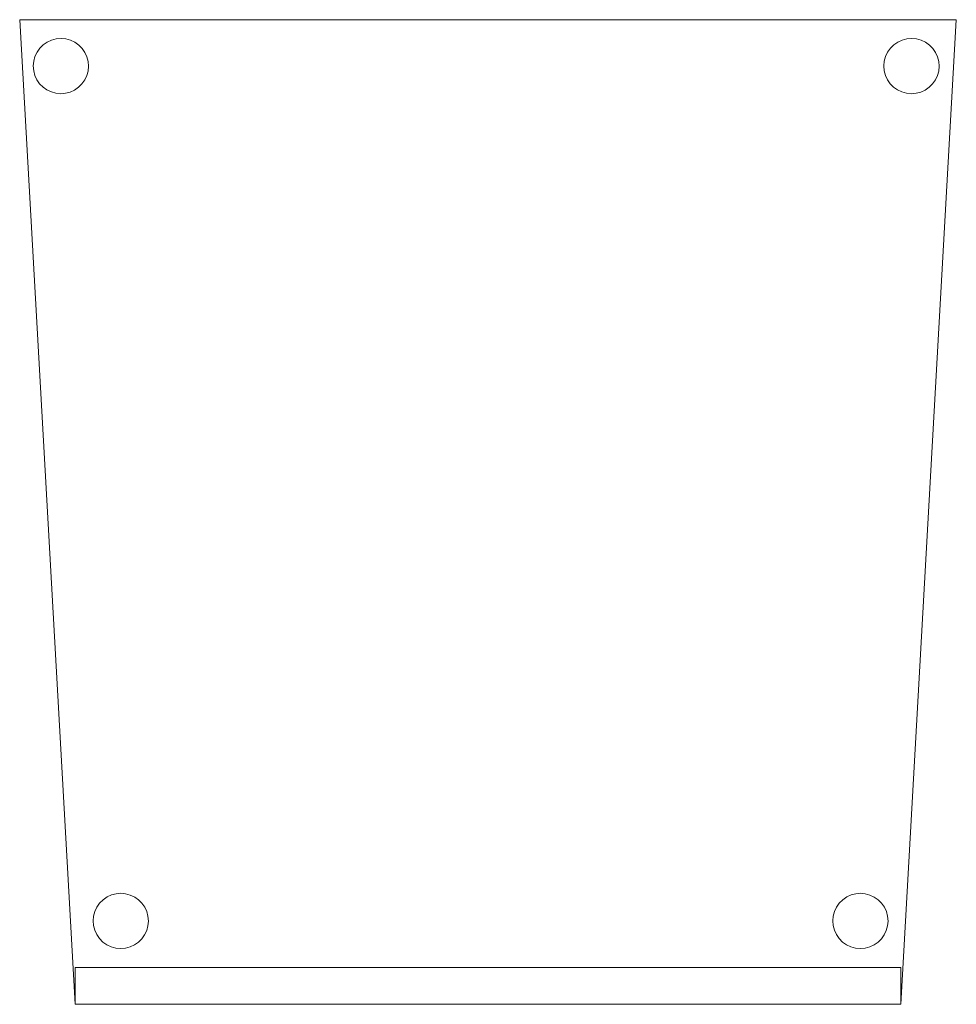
# Model space of a CAD drawing. Header units: metres. Extents: x 391.1 to 427.5, y 12.5 to 28.4.
# Tile 201 of 209: x 420.139 to 420.646, y 16.054 to 16.586. Entities that reach past the tile are written whole.
import ezdxf

# ---------------------------------------------------------------- set-up
doc = ezdxf.new("R2010")
doc.units = ezdxf.units.M
doc.layers.add('02_MOBILIARIO', color=7, linetype='Continuous', lineweight=18)
doc.layers.add('A-DETL-____-MBND', color=7, linetype='Continuous', lineweight=18)

# ---------------------------------------------------------------- blocks, each defined once
blk = doc.blocks.new('Family - Cadira confident_PA-152577-03_CLI_AIGUA_P0A')
at = {"layer": 'A-DETL-____-MBND', "color": 253, "true_color": 0xaaaaaa}
for p, q in [((0.03, 0), (0, 0.53261)), ((0, 0.53261), (0.50651, 0.53261)), ((0.50651, 0.53261), (0, 0.53261)), ((0, 0.53261), (0.03, 0)), ((0.50651, 0.53261), (0.47651, 0)), ((0.47651, 0), (0.50651, 0.53261)), ((0.01724, 0.52157), (0.01976, 0.52223)), ((0.01976, 0.52223), (0.01724, 0.52157)), ((0.01976, 0.52223), (0.02235, 0.52245)), ((0.02235, 0.52245), (0.01976, 0.52223)), ((0.02235, 0.52245), (0.02495, 0.52221)), ((0.02495, 0.52221), (0.02235, 0.52245)), ((0.02495, 0.52221), (0.02746, 0.52153)), ((0.02746, 0.52153), (0.02495, 0.52221)), ((0.47724, 0.52157), (0.47976, 0.52223)), ((0.47976, 0.52223), (0.47724, 0.52157)), ((0.47976, 0.52223), (0.48235, 0.52245)), ((0.48235, 0.52245), (0.47976, 0.52223)), ((0.48235, 0.52245), (0.48495, 0.52221)), ((0.48495, 0.52221), (0.48235, 0.52245)), ((0.48495, 0.52221), (0.48746, 0.52153)), ((0.48746, 0.52153), (0.48495, 0.52221)), ((0.00938, 0.51504), (0.01089, 0.51716)), ((0.01089, 0.51716), (0.00938, 0.51504)), ((0.01089, 0.51716), (0.01274, 0.519)), ((0.01274, 0.519), (0.01089, 0.51716)), ((0.01274, 0.519), (0.01488, 0.52048)), ((0.01488, 0.52048), (0.01274, 0.519)), ((0.01488, 0.52048), (0.01724, 0.52157)), ((0.01724, 0.52157), (0.01488, 0.52048)), ((0.02746, 0.52153), (0.02981, 0.52041)), ((0.02981, 0.52041), (0.02746, 0.52153)), ((0.02981, 0.52041), (0.03194, 0.51891)), ((0.03194, 0.51891), (0.02981, 0.52041)), ((0.03194, 0.51891), (0.03377, 0.51706)), ((0.03377, 0.51706), (0.03194, 0.51891)), ((0.03377, 0.51706), (0.03526, 0.51492)), ((0.03526, 0.51492), (0.03377, 0.51706)), ((0.46938, 0.51504), (0.47089, 0.51716)), ((0.47089, 0.51716), (0.46938, 0.51504)), ((0.47089, 0.51716), (0.47274, 0.519)), ((0.47274, 0.519), (0.47089, 0.51716)), ((0.47274, 0.519), (0.47488, 0.52048)), ((0.47488, 0.52048), (0.47274, 0.519)), ((0.47488, 0.52048), (0.47724, 0.52157)), ((0.47724, 0.52157), (0.47488, 0.52048)), ((0.48746, 0.52153), (0.48981, 0.52041)), ((0.48981, 0.52041), (0.48746, 0.52153)), ((0.48981, 0.52041), (0.49194, 0.51891)), ((0.49194, 0.51891), (0.48981, 0.52041)), ((0.49194, 0.51891), (0.49377, 0.51706)), ((0.49377, 0.51706), (0.49194, 0.51891)), ((0.49377, 0.51706), (0.49526, 0.51492)), ((0.49526, 0.51492), (0.49377, 0.51706)), ((0.00759, 0.51017), (0.00827, 0.51268)), ((0.00827, 0.51268), (0.00759, 0.51017)), ((0.00827, 0.51268), (0.00938, 0.51504)), ((0.00938, 0.51504), (0.00827, 0.51268)), ((0.03526, 0.51492), (0.03635, 0.51256)), ((0.03635, 0.51256), (0.03526, 0.51492)), ((0.03635, 0.51256), (0.03701, 0.51004)), ((0.03701, 0.51004), (0.03635, 0.51256)), ((0.46759, 0.51017), (0.46827, 0.51268)), ((0.46827, 0.51268), (0.46759, 0.51017)), ((0.46827, 0.51268), (0.46938, 0.51504)), ((0.46938, 0.51504), (0.46827, 0.51268)), ((0.49526, 0.51492), (0.49635, 0.51256)), ((0.49635, 0.51256), (0.49526, 0.51492)), ((0.49635, 0.51256), (0.49701, 0.51004)), ((0.49701, 0.51004), (0.49635, 0.51256)), ((0.00735, 0.50758), (0.00759, 0.51017)), ((0.00759, 0.51017), (0.00735, 0.50758)), ((0.00757, 0.50498), (0.00735, 0.50758)), ((0.00735, 0.50758), (0.00757, 0.50498)), ((0.03723, 0.50745), (0.03699, 0.50485)), ((0.03699, 0.50485), (0.03723, 0.50745)), ((0.03701, 0.51004), (0.03723, 0.50745)), ((0.03723, 0.50745), (0.03701, 0.51004)), ((0.46735, 0.50758), (0.46759, 0.51017)), ((0.46759, 0.51017), (0.46735, 0.50758)), ((0.46757, 0.50498), (0.46735, 0.50758)), ((0.46735, 0.50758), (0.46757, 0.50498)), ((0.49723, 0.50745), (0.49699, 0.50485)), ((0.49699, 0.50485), (0.49723, 0.50745)), ((0.49701, 0.51004), (0.49723, 0.50745)), ((0.49723, 0.50745), (0.49701, 0.51004)), ((0.00823, 0.50246), (0.00757, 0.50498)), ((0.00757, 0.50498), (0.00823, 0.50246)), ((0.00932, 0.5001), (0.00823, 0.50246)), ((0.00823, 0.50246), (0.00932, 0.5001)), ((0.0363, 0.50234), (0.03519, 0.49999)), ((0.03519, 0.49999), (0.0363, 0.50234)), ((0.03699, 0.50485), (0.0363, 0.50234)), ((0.0363, 0.50234), (0.03699, 0.50485)), ((0.46823, 0.50246), (0.46757, 0.50498)), ((0.46757, 0.50498), (0.46823, 0.50246)), ((0.46932, 0.5001), (0.46823, 0.50246)), ((0.46823, 0.50246), (0.46932, 0.5001)), ((0.4963, 0.50234), (0.49519, 0.49999)), ((0.49519, 0.49999), (0.4963, 0.50234)), ((0.49699, 0.50485), (0.4963, 0.50234)), ((0.4963, 0.50234), (0.49699, 0.50485)), ((0.0108, 0.49796), (0.00932, 0.5001)), ((0.00932, 0.5001), (0.0108, 0.49796)), ((0.01264, 0.49611), (0.0108, 0.49796)), ((0.0108, 0.49796), (0.01264, 0.49611)), ((0.01476, 0.49461), (0.01264, 0.49611)), ((0.01264, 0.49611), (0.01476, 0.49461)), ((0.03184, 0.49603), (0.0297, 0.49454)), ((0.0297, 0.49454), (0.03184, 0.49603)), ((0.03369, 0.49786), (0.03184, 0.49603)), ((0.03184, 0.49603), (0.03369, 0.49786)), ((0.03519, 0.49999), (0.03369, 0.49786)), ((0.03369, 0.49786), (0.03519, 0.49999)), ((0.4708, 0.49796), (0.46932, 0.5001)), ((0.46932, 0.5001), (0.4708, 0.49796)), ((0.47264, 0.49611), (0.4708, 0.49796)), ((0.4708, 0.49796), (0.47264, 0.49611)), ((0.47476, 0.49461), (0.47264, 0.49611)), ((0.47264, 0.49611), (0.47476, 0.49461)), ((0.49184, 0.49603), (0.4897, 0.49454)), ((0.4897, 0.49454), (0.49184, 0.49603)), ((0.49369, 0.49786), (0.49184, 0.49603)), ((0.49184, 0.49603), (0.49369, 0.49786)), ((0.49519, 0.49999), (0.49369, 0.49786)), ((0.49369, 0.49786), (0.49519, 0.49999)), ((0.01712, 0.4935), (0.01476, 0.49461)), ((0.01476, 0.49461), (0.01712, 0.4935)), ((0.01963, 0.49281), (0.01712, 0.4935)), ((0.01712, 0.4935), (0.01963, 0.49281)), ((0.02222, 0.49257), (0.01963, 0.49281)), ((0.01963, 0.49281), (0.02222, 0.49257)), ((0.02482, 0.49279), (0.02222, 0.49257)), ((0.02222, 0.49257), (0.02482, 0.49279)), ((0.02734, 0.49345), (0.02482, 0.49279)), ((0.02482, 0.49279), (0.02734, 0.49345)), ((0.0297, 0.49454), (0.02734, 0.49345)), ((0.02734, 0.49345), (0.0297, 0.49454)), ((0.47712, 0.4935), (0.47476, 0.49461)), ((0.47476, 0.49461), (0.47712, 0.4935)), ((0.47963, 0.49281), (0.47712, 0.4935)), ((0.47712, 0.4935), (0.47963, 0.49281)), ((0.48222, 0.49257), (0.47963, 0.49281)), ((0.47963, 0.49281), (0.48222, 0.49257)), ((0.48482, 0.49279), (0.48222, 0.49257)), ((0.48222, 0.49257), (0.48482, 0.49279)), ((0.48734, 0.49345), (0.48482, 0.49279)), ((0.48482, 0.49279), (0.48734, 0.49345)), ((0.4897, 0.49454), (0.48734, 0.49345)), ((0.48734, 0.49345), (0.4897, 0.49454)), ((0.04724, 0.05807), (0.0496, 0.05916)), ((0.0496, 0.05916), (0.04724, 0.05807)), ((0.0496, 0.05916), (0.05212, 0.05983)), ((0.05212, 0.05983), (0.0496, 0.05916)), ((0.05212, 0.05983), (0.05472, 0.06004)), ((0.05472, 0.06004), (0.05212, 0.05983)), ((0.05472, 0.06004), (0.05731, 0.0598)), ((0.05731, 0.0598), (0.05472, 0.06004)), ((0.05731, 0.0598), (0.05982, 0.05912)), ((0.05982, 0.05912), (0.05731, 0.0598)), ((0.05982, 0.05912), (0.06218, 0.05801)), ((0.06218, 0.05801), (0.05982, 0.05912)), ((0.44724, 0.05807), (0.4496, 0.05916)), ((0.4496, 0.05916), (0.44724, 0.05807)), ((0.4496, 0.05916), (0.45212, 0.05983)), ((0.45212, 0.05983), (0.4496, 0.05916)), ((0.45212, 0.05983), (0.45472, 0.06004)), ((0.45472, 0.06004), (0.45212, 0.05983)), ((0.45472, 0.06004), (0.45731, 0.0598)), ((0.45731, 0.0598), (0.45472, 0.06004)), ((0.45731, 0.0598), (0.45982, 0.05912)), ((0.45982, 0.05912), (0.45731, 0.0598)), ((0.45982, 0.05912), (0.46218, 0.05801)), ((0.46218, 0.05801), (0.45982, 0.05912)), ((0.04175, 0.05263), (0.04325, 0.05476)), ((0.04325, 0.05476), (0.04175, 0.05263)), ((0.04325, 0.05476), (0.0451, 0.05659)), ((0.0451, 0.05659), (0.04325, 0.05476)), ((0.0451, 0.05659), (0.04724, 0.05807)), ((0.04724, 0.05807), (0.0451, 0.05659)), ((0.06218, 0.05801), (0.0643, 0.0565)), ((0.0643, 0.0565), (0.06218, 0.05801)), ((0.0643, 0.0565), (0.06614, 0.05466)), ((0.06614, 0.05466), (0.0643, 0.0565)), ((0.06614, 0.05466), (0.06762, 0.05252)), ((0.06762, 0.05252), (0.06614, 0.05466)), ((0.44175, 0.05263), (0.44325, 0.05476)), ((0.44325, 0.05476), (0.44175, 0.05263)), ((0.44325, 0.05476), (0.4451, 0.05659)), ((0.4451, 0.05659), (0.44325, 0.05476)), ((0.4451, 0.05659), (0.44724, 0.05807)), ((0.44724, 0.05807), (0.4451, 0.05659)), ((0.46218, 0.05801), (0.4643, 0.0565)), ((0.4643, 0.0565), (0.46218, 0.05801)), ((0.4643, 0.0565), (0.46614, 0.05466)), ((0.46614, 0.05466), (0.4643, 0.0565)), ((0.46614, 0.05466), (0.46762, 0.05252)), ((0.46762, 0.05252), (0.46614, 0.05466)), ((0.03995, 0.04776), (0.04064, 0.05027)), ((0.04064, 0.05027), (0.03995, 0.04776)), ((0.04064, 0.05027), (0.04175, 0.05263)), ((0.04175, 0.05263), (0.04064, 0.05027)), ((0.06762, 0.05252), (0.06871, 0.05015)), ((0.06871, 0.05015), (0.06762, 0.05252)), ((0.06871, 0.05015), (0.06937, 0.04763)), ((0.06937, 0.04763), (0.06871, 0.05015)), ((0.43995, 0.04776), (0.44064, 0.05027)), ((0.44064, 0.05027), (0.43995, 0.04776)), ((0.44064, 0.05027), (0.44175, 0.05263)), ((0.44175, 0.05263), (0.44064, 0.05027)), ((0.46762, 0.05252), (0.46871, 0.05015)), ((0.46871, 0.05015), (0.46762, 0.05252)), ((0.46871, 0.05015), (0.46937, 0.04763)), ((0.46937, 0.04763), (0.46871, 0.05015)), ((0.03971, 0.04517), (0.03995, 0.04776)), ((0.03995, 0.04776), (0.03971, 0.04517)), ((0.03993, 0.04257), (0.03971, 0.04517)), ((0.03971, 0.04517), (0.03993, 0.04257)), ((0.06959, 0.04504), (0.06935, 0.04245)), ((0.06935, 0.04245), (0.06959, 0.04504)), ((0.06937, 0.04763), (0.06959, 0.04504)), ((0.06959, 0.04504), (0.06937, 0.04763)), ((0.43971, 0.04517), (0.43995, 0.04776)), ((0.43995, 0.04776), (0.43971, 0.04517)), ((0.43993, 0.04257), (0.43971, 0.04517)), ((0.43971, 0.04517), (0.43993, 0.04257)), ((0.46959, 0.04504), (0.46935, 0.04245)), ((0.46935, 0.04245), (0.46959, 0.04504)), ((0.46937, 0.04763), (0.46959, 0.04504)), ((0.46959, 0.04504), (0.46937, 0.04763)), ((0.04059, 0.04006), (0.03993, 0.04257)), ((0.03993, 0.04257), (0.04059, 0.04006)), ((0.04168, 0.03769), (0.04059, 0.04006)), ((0.04059, 0.04006), (0.04168, 0.03769)), ((0.04317, 0.03555), (0.04168, 0.03769)), ((0.04168, 0.03769), (0.04317, 0.03555)), ((0.06756, 0.03758), (0.06605, 0.03545)), ((0.06605, 0.03545), (0.06756, 0.03758)), ((0.06867, 0.03993), (0.06756, 0.03758)), ((0.06756, 0.03758), (0.06867, 0.03993)), ((0.06935, 0.04245), (0.06867, 0.03993)), ((0.06867, 0.03993), (0.06935, 0.04245)), ((0.44059, 0.04006), (0.43993, 0.04257)), ((0.43993, 0.04257), (0.44059, 0.04006)), ((0.44168, 0.03769), (0.44059, 0.04006)), ((0.44059, 0.04006), (0.44168, 0.03769)), ((0.44317, 0.03555), (0.44168, 0.03769)), ((0.44168, 0.03769), (0.44317, 0.03555)), ((0.46756, 0.03758), (0.46605, 0.03545)), ((0.46605, 0.03545), (0.46756, 0.03758)), ((0.46867, 0.03993), (0.46756, 0.03758)), ((0.46756, 0.03758), (0.46867, 0.03993)), ((0.46935, 0.04245), (0.46867, 0.03993)), ((0.46867, 0.03993), (0.46935, 0.04245)), ((0.045, 0.0337), (0.04317, 0.03555)), ((0.04317, 0.03555), (0.045, 0.0337)), ((0.04713, 0.0322), (0.045, 0.0337)), ((0.045, 0.0337), (0.04713, 0.0322)), ((0.04948, 0.03109), (0.04713, 0.0322)), ((0.04713, 0.0322), (0.04948, 0.03109)), ((0.06206, 0.03213), (0.0597, 0.03104)), ((0.0597, 0.03104), (0.06206, 0.03213)), ((0.0642, 0.03362), (0.06206, 0.03213)), ((0.06206, 0.03213), (0.0642, 0.03362)), ((0.06605, 0.03545), (0.0642, 0.03362)), ((0.0642, 0.03362), (0.06605, 0.03545)), ((0.445, 0.0337), (0.44317, 0.03555)), ((0.44317, 0.03555), (0.445, 0.0337)), ((0.44713, 0.0322), (0.445, 0.0337)), ((0.445, 0.0337), (0.44713, 0.0322)), ((0.44948, 0.03109), (0.44713, 0.0322)), ((0.44713, 0.0322), (0.44948, 0.03109)), ((0.46206, 0.03213), (0.4597, 0.03104)), ((0.4597, 0.03104), (0.46206, 0.03213)), ((0.4642, 0.03362), (0.46206, 0.03213)), ((0.46206, 0.03213), (0.4642, 0.03362)), ((0.46605, 0.03545), (0.4642, 0.03362)), ((0.4642, 0.03362), (0.46605, 0.03545)), ((0.05199, 0.0304), (0.04948, 0.03109)), ((0.04948, 0.03109), (0.05199, 0.0304)), ((0.05459, 0.03017), (0.05199, 0.0304)), ((0.05199, 0.0304), (0.05459, 0.03017)), ((0.05718, 0.03038), (0.05459, 0.03017)), ((0.05459, 0.03017), (0.05718, 0.03038)), ((0.0597, 0.03104), (0.05718, 0.03038)), ((0.05718, 0.03038), (0.0597, 0.03104)), ((0.45199, 0.0304), (0.44948, 0.03109)), ((0.44948, 0.03109), (0.45199, 0.0304)), ((0.45459, 0.03017), (0.45199, 0.0304)), ((0.45199, 0.0304), (0.45459, 0.03017)), ((0.45718, 0.03038), (0.45459, 0.03017)), ((0.45459, 0.03017), (0.45718, 0.03038)), ((0.4597, 0.03104), (0.45718, 0.03038)), ((0.45718, 0.03038), (0.4597, 0.03104)), ((0.03, 0), (0.03, 0.02)), ((0.03, 0.02), (0.47651, 0.02)), ((0.47651, 0.02), (0.03, 0.02)), ((0.03, 0.02), (0.03, 0)), ((0.47651, 0.02), (0.47651, 0)), ((0.47651, 0), (0.47651, 0.02)), ((0.03, 0), (0.47651, 0)), ((0.47651, 0), (0.03, 0)), ((0.03, 0), (0.47651, 0)), ((0.47651, 0), (0.03, 0))]:
    blk.add_line(p, q, dxfattribs=at)
blk = doc.blocks.new('LONDR55-XX_ZZ-ARQ-CAA-M3D-Londres55_ifc-1-03_CLI_AIGUA_P0A')
at = {"layer": '02_MOBILIARIO', "color": 253, "lineweight": 18, "true_color": 0xaaaaaa}
blk.add_blockref('Family - Cadira confident_PA-152577-03_CLI_AIGUA_P0A', (420.13917, 16.05366), dxfattribs=at)

msp = doc.modelspace()

# ---------------------------------------------------------------- block references
at = {"lineweight": 5}
msp.add_blockref('LONDR55-XX_ZZ-ARQ-CAA-M3D-Londres55_ifc-1-03_CLI_AIGUA_P0A', (0, 0), dxfattribs=at)

doc.saveas('drawing.dxf')
